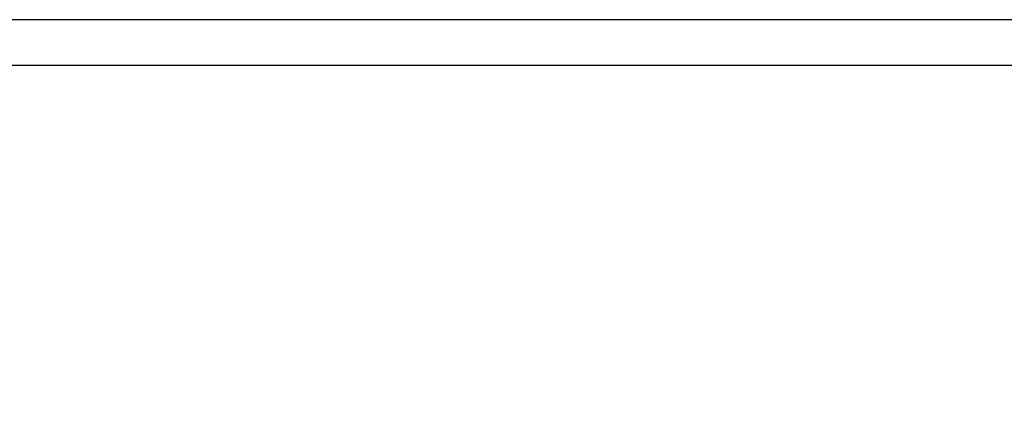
# Model space of a CAD drawing. Header units: millimetres. Extents: x 6528 to 149658, y 3342 to 12852.
# Tile 90 of 122: x 78272 to 79344, y 9752 to 10184. Entities that reach past the tile are written whole.
import ezdxf

# ---------------------------------------------------------------- set-up
doc = ezdxf.new("R2010")
doc.units = ezdxf.units.MM
doc.layers.add('R-TAB', color=1, linetype='Continuous')
doc.styles.get("Standard").update_dxf_attribs({"font": 'arial.ttf'})

msp = doc.modelspace()

# ---------------------------------------------------------------- linework, layer by layer
at = {"color": 2}
msp.add_line((83458.50524633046, 10184.37950218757), (76818.50524633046, 10184.37950218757), dxfattribs=at)
msp.add_line((83408.50524633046, 10134.37950230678), (76868.50524633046, 10134.37950218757))

# ---------------------------------------------------------------- texts
at = {"layer": 'R-TAB', "color": 0, "ltscale": 24, "insert": (71354.34255116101, 9964.201973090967), "char_height": 75, "width": 2065.84350681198, "attachment_point": 1}
msp.add_mtext('\\pi448.60218;RZUT NADPROŻY 1:100', dxfattribs=at)

doc.saveas('drawing.dxf')
